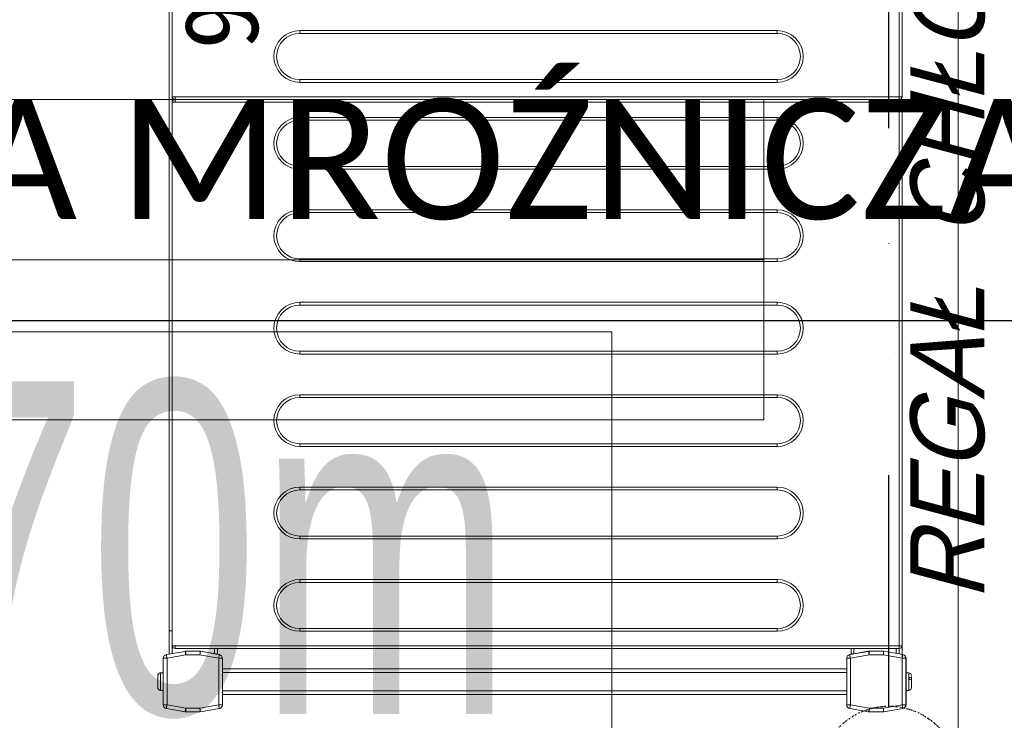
# Model space of a CAD drawing. Header units: centimetres. Extents: x -9388 to 91680, y -1419244 to 50347.
# Tile 48 of 183: x 15401 to 15934, y -709857 to -709477. Entities that reach past the tile are written whole.
import ezdxf
from ezdxf.enums import TextEntityAlignment as Align

# ---------------------------------------------------------------- set-up
doc = ezdxf.new("R2010")
doc.units = ezdxf.units.CM
doc.linetypes.add('DIVIDE2', pattern=[0.625, 0.25, -0.125, 0, -0.125, 0, -0.125])
doc.layers.add('! Strefy Powierzchnie', color=7, linetype='Continuous')
for name, color, linetype, lineweight in [('Metryczki pomieszczeń ArchiCADa_Nr_pióra__6', 7, 'Continuous', 13), ('Q_podkład', 8, 'Continuous', 9), ('Q_wys prowadzenia instalacji', 6, 'Continuous', 13), ('Wnętrze - umeblowanie_Nr_pióra__1', 7, 'Continuous', 13), ('Ściany wewnętrzne_Nr_pióra__1', 7, 'Continuous', 13)]:
    doc.layers.add(name, color=color, linetype=linetype, lineweight=lineweight)
doc.layers.add('Q_ks', color=7, linetype='DIVIDE2', lineweight=30, true_color=0x997301)
doc.layers.add('Wnętrze - umeblowanie_Nr_pióra__201', color=7, linetype='Continuous', lineweight=5, true_color=0x595959)
doc.layers.add('Q_uwagi', color=7, linetype='Continuous', lineweight=30, true_color=0xff0101, plot=False)
doc.styles.add('GENERATED_STYLE_1', font='calibri.ttf')
doc.styles.add('GENERATED_STYLE_2', font='arial.ttf')
doc.styles.add('GENERATED_STYLE_5', font='msgothic.ttc')
doc.styles.add('TT', font='ARIALN.TTF', dxfattribs={"height": 200})

# ---------------------------------------------------------------- blocks, each defined once
blk = doc.blocks.new('KOMORA MROŹNICZA_08_4', base_point=(43538.57, -711426.62))
at = {"layer": 'Metryczki pomieszczeń ArchiCADa_Nr_pióra__6', "linetype": 'Continuous'}
for p, q in [((43098.4, -711247.72), (44013.61, -711435.72)), ((43996.17, -711520.62), (43080.97, -711332.61)), ((43080.97, -711332.61), (43996.17, -711520.62)), ((43978.73, -711605.51), (43063.53, -711417.51)), ((44013.61, -711435.72), (43996.17, -711520.62)), ((43996.17, -711520.62), (43978.73, -711605.51))]:
    blk.add_line(p, q, dxfattribs=at)
at = {"layer": 'Metryczki pomieszczeń ArchiCADa_Nr_pióra__6'}
for tag, height, style, p in [('ROOM_NAME', 65, 'GENERATED_STYLE_1', (43147.38, -711257.42)), ('ROOM_AREA', 65, 'GENERATED_STYLE_2', (43129.94, -711350.01)), ('DUMMY_385', 65, 'GENERATED_STYLE_2', (43342.18, -711395.3)), ('DUMMY_386', 43.33, 'GENERATED_STYLE_2', (43427.07, -711408.6))]:
    blk.add_attdef(tag, text='', height=height, rotation=348.3916, dxfattribs=dict(at, style=style)).set_placement(p, align=Align.TOP_LEFT)
blk = doc.blocks.new('PAB.01_RZUT PRZYZIEMIA')
at = {"layer": '! Strefy Powierzchnie', "color": 8, "linetype": 'Continuous', "lineweight": 0, "flags": 128}
blk.add_lwpolyline([(44909, -710284.28), (45909, -710284.28), (45909, -708884.28), (44909, -708884.28)], close=True, dxfattribs=at)
at = {"layer": 'Wnętrze - umeblowanie_Nr_pióra__201', "color": 8, "linetype": 'Continuous'}
for p, q in [((45482.02, -708936.19), (45482.02, -709808.19)), ((45483.52, -708936.19), (45483.52, -709808.19)), ((45877.12, -709225.19), (45877.12, -709519.19)), ((45877.12, -709225.19), (45877.12, -709519.19)), ((45878.62, -709225.19), (45878.62, -709519.19)), ((45878.62, -709225.19), (45878.62, -709519.19)), ((45811.12, -709483.39), (45552.62, -709483.39)), ((45552.62, -709483.39), (45552.62, -709484.89)), ((45811.12, -709483.39), (45552.62, -709483.39)), ((45552.62, -709483.39), (45552.62, -709484.89)), ((45811.12, -709484.89), (45552.62, -709484.89)), ((45811.12, -709484.89), (45552.62, -709484.89)), ((45811.12, -709483.39), (45811.12, -709484.89)), ((45811.12, -709483.39), (45811.12, -709484.89)), ((45552.62, -709509.89), (45811.12, -709509.89)), ((45552.62, -709509.89), (45552.62, -709511.39)), ((45552.62, -709509.89), (45811.12, -709509.89)), ((45552.62, -709509.89), (45552.62, -709511.39)), ((45552.62, -709511.39), (45811.12, -709511.39)), ((45552.62, -709511.39), (45811.12, -709511.39)), ((45811.12, -709511.39), (45811.12, -709509.89)), ((45811.12, -709511.39), (45811.12, -709509.89)), ((45483.65, -709519.19), (45483.62, -709519.19)), ((45483.65, -709519.19), (45483.62, -709519.19)), ((45483.62, -709522.19), (45483.65, -709522.19)), ((45483.62, -709522.19), (45483.65, -709522.19)), ((45485.12, -709519.19), (45483.65, -709519.19)), ((45485.12, -709519.19), (45483.65, -709519.19)), ((45483.65, -709522.19), (45485.12, -709522.19)), ((45483.65, -709522.19), (45485.12, -709522.19)), ((45485.12, -709520.69), (45485.12, -709519.19)), ((45877.12, -709519.19), (45485.12, -709519.19)), ((45485.12, -709520.69), (45485.12, -709519.19)), ((45877.12, -709519.19), (45485.12, -709519.19)), ((45485.12, -709520.69), (45877.12, -709520.69)), ((45485.12, -709522.19), (45485.12, -709520.69)), ((45485.12, -709520.69), (45877.12, -709520.69)), ((45485.12, -709522.19), (45485.12, -709520.69)), ((45485.12, -709522.19), (45877.12, -709522.19)), ((45485.12, -709522.19), (45877.12, -709522.19)), ((45877.12, -709519.19), (45877.12, -709520.69)), ((45877.12, -709519.19), (45878.18, -709519.19)), ((45877.12, -709519.19), (45877.12, -709520.69)), ((45877.12, -709519.19), (45878.18, -709519.19)), ((45877.12, -709520.69), (45877.12, -709522.19)), ((45877.12, -709520.69), (45877.12, -709522.19)), ((45877.12, -709522.19), (45877.12, -709816.19)), ((45878.18, -709522.19), (45877.12, -709522.19)), ((45877.12, -709522.19), (45877.12, -709816.19)), ((45878.18, -709522.19), (45877.12, -709522.19)), ((45878.18, -709519.19), (45878.62, -709519.19)), ((45878.18, -709519.19), (45878.62, -709519.19)), ((45878.62, -709522.19), (45878.18, -709522.19)), ((45878.62, -709522.19), (45878.18, -709522.19)), ((45878.62, -709522.19), (45878.62, -709816.19)), ((45878.62, -709522.19), (45878.62, -709816.19)), ((45811.12, -709530.39), (45552.62, -709530.39)), ((45552.62, -709530.39), (45552.62, -709531.89)), ((45811.12, -709530.39), (45552.62, -709530.39)), ((45552.62, -709530.39), (45552.62, -709531.89)), ((45811.12, -709531.89), (45552.62, -709531.89)), ((45811.12, -709531.89), (45552.62, -709531.89)), ((45811.12, -709530.39), (45811.12, -709531.89)), ((45811.12, -709530.39), (45811.12, -709531.89)), ((45878.68, -709848.22), (45878.68, -709545.36)), ((45878.68, -709848.22), (45878.68, -709545.36)), ((45552.62, -709556.89), (45811.12, -709556.89)), ((45552.62, -709556.89), (45552.62, -709558.39)), ((45552.62, -709556.89), (45811.12, -709556.89)), ((45552.62, -709556.89), (45552.62, -709558.39)), ((45552.62, -709558.39), (45811.12, -709558.39)), ((45552.62, -709558.39), (45811.12, -709558.39)), ((45811.12, -709558.39), (45811.12, -709556.89)), ((45811.12, -709558.39), (45811.12, -709556.89)), ((45811.12, -709580.39), (45552.62, -709580.39)), ((45552.62, -709580.39), (45552.62, -709581.89)), ((45811.12, -709580.39), (45552.62, -709580.39)), ((45552.62, -709580.39), (45552.62, -709581.89)), ((45811.12, -709580.39), (45811.12, -709581.89)), ((45811.12, -709580.39), (45811.12, -709581.89)), ((45811.12, -709581.89), (45552.62, -709581.89)), ((45811.12, -709581.89), (45552.62, -709581.89)), ((45552.62, -709606.89), (45811.12, -709606.89)), ((45552.62, -709606.89), (45552.62, -709608.39)), ((45552.62, -709606.89), (45811.12, -709606.89)), ((45552.62, -709606.89), (45552.62, -709608.39)), ((45811.12, -709608.39), (45811.12, -709606.89)), ((45811.12, -709608.39), (45811.12, -709606.89)), ((45552.62, -709608.39), (45811.12, -709608.39)), ((45552.62, -709608.39), (45811.12, -709608.39)), ((45811.12, -709630.39), (45552.62, -709630.39)), ((45552.62, -709630.39), (45552.62, -709631.89)), ((45811.12, -709630.39), (45552.62, -709630.39)), ((45552.62, -709630.39), (45552.62, -709631.89)), ((45811.12, -709631.89), (45552.62, -709631.89)), ((45811.12, -709631.89), (45552.62, -709631.89)), ((45811.12, -709630.39), (45811.12, -709631.89)), ((45811.12, -709630.39), (45811.12, -709631.89)), ((45552.62, -709656.89), (45811.12, -709656.89)), ((45552.62, -709656.89), (45552.62, -709658.39)), ((45552.62, -709656.89), (45811.12, -709656.89)), ((45552.62, -709656.89), (45552.62, -709658.39)), ((45552.62, -709658.39), (45811.12, -709658.39)), ((45552.62, -709658.39), (45811.12, -709658.39)), ((45811.12, -709658.39), (45811.12, -709656.89)), ((45811.12, -709658.39), (45811.12, -709656.89)), ((45811.12, -709680.39), (45552.62, -709680.39)), ((45552.62, -709680.39), (45552.62, -709681.89)), ((45811.12, -709680.39), (45552.62, -709680.39)), ((45552.62, -709680.39), (45552.62, -709681.89)), ((45811.12, -709681.89), (45552.62, -709681.89)), ((45811.12, -709681.89), (45552.62, -709681.89)), ((45811.12, -709680.39), (45811.12, -709681.89)), ((45811.12, -709680.39), (45811.12, -709681.89)), ((45552.62, -709706.89), (45811.12, -709706.89)), ((45552.62, -709706.89), (45552.62, -709708.39)), ((45552.62, -709706.89), (45811.12, -709706.89)), ((45552.62, -709706.89), (45552.62, -709708.39)), ((45552.62, -709708.39), (45811.12, -709708.39)), ((45552.62, -709708.39), (45811.12, -709708.39)), ((45811.12, -709708.39), (45811.12, -709706.89)), ((45811.12, -709708.39), (45811.12, -709706.89)), ((45811.12, -709730.39), (45552.62, -709730.39)), ((45552.62, -709730.39), (45552.62, -709731.89)), ((45811.12, -709730.39), (45552.62, -709730.39)), ((45552.62, -709730.39), (45552.62, -709731.89)), ((45811.12, -709730.39), (45811.12, -709731.89)), ((45811.12, -709730.39), (45811.12, -709731.89)), ((45811.12, -709731.89), (45552.62, -709731.89)), ((45811.12, -709731.89), (45552.62, -709731.89)), ((45552.62, -709756.89), (45811.12, -709756.89)), ((45552.62, -709756.89), (45552.62, -709758.39)), ((45552.62, -709756.89), (45811.12, -709756.89)), ((45552.62, -709756.89), (45552.62, -709758.39)), ((45811.12, -709758.39), (45811.12, -709756.89)), ((45811.12, -709758.39), (45811.12, -709756.89)), ((45552.62, -709758.39), (45811.12, -709758.39)), ((45552.62, -709758.39), (45811.12, -709758.39)), ((45811.12, -709780.39), (45552.62, -709780.39)), ((45552.62, -709780.39), (45552.62, -709781.89)), ((45811.12, -709780.39), (45552.62, -709780.39)), ((45552.62, -709780.39), (45552.62, -709781.89)), ((45811.12, -709781.89), (45552.62, -709781.89)), ((45811.12, -709781.89), (45552.62, -709781.89)), ((45811.12, -709780.39), (45811.12, -709781.89)), ((45811.12, -709780.39), (45811.12, -709781.89)), ((45483.52, -709808.19), (45482.02, -709808.19)), ((45482.02, -709808.19), (45482.02, -709820.73)), ((45483.52, -709808.19), (45482.02, -709808.19)), ((45482.02, -709808.19), (45482.02, -709820.73)), ((45483.62, -709808.19), (45483.52, -709808.19)), ((45483.52, -709808.19), (45483.52, -709820.46)), ((45483.62, -709808.19), (45483.52, -709808.19)), ((45483.52, -709808.19), (45483.52, -709820.46)), ((45552.62, -709806.89), (45811.12, -709806.89)), ((45552.62, -709806.89), (45552.62, -709808.39)), ((45552.62, -709806.89), (45811.12, -709806.89)), ((45552.62, -709806.89), (45552.62, -709808.39)), ((45552.62, -709808.39), (45811.12, -709808.39)), ((45552.62, -709808.39), (45811.12, -709808.39)), ((45811.12, -709808.39), (45811.12, -709806.89)), ((45811.12, -709808.39), (45811.12, -709806.89)), ((45480.42, -709821.01), (45490.59, -709819.22)), ((45480.42, -709821.01), (45490.59, -709819.22)), ((45483.65, -709816.19), (45483.62, -709816.19)), ((45483.65, -709816.19), (45483.62, -709816.19)), ((45485.12, -709816.19), (45483.65, -709816.19)), ((45485.12, -709816.19), (45483.65, -709816.19)), ((45485.12, -709817.69), (45485.12, -709816.19)), ((45877.12, -709816.19), (45485.12, -709816.19)), ((45485.12, -709817.69), (45485.12, -709816.19)), ((45877.12, -709816.19), (45485.12, -709816.19)), ((45877.12, -709817.69), (45485.12, -709817.69)), ((45877.12, -709817.69), (45485.12, -709817.69)), ((45490.77, -709819.19), (45490.59, -709819.22)), ((45490.77, -709819.19), (45490.59, -709819.22)), ((45490.94, -709819.19), (45490.77, -709819.19)), ((45490.94, -709819.19), (45490.77, -709819.19)), ((45490.94, -709821.19), (45490.94, -709819.19)), ((45490.94, -709819.19), (45498.77, -709819.19)), ((45490.94, -709821.19), (45490.94, -709819.19)), ((45490.94, -709819.19), (45498.77, -709819.19)), ((45499.02, -709819.19), (45498.77, -709819.19)), ((45498.77, -709819.19), (45509.11, -709821.01)), ((45499.02, -709819.19), (45498.77, -709819.19)), ((45498.77, -709819.19), (45509.11, -709821.01)), ((45506.52, -709820.51), (45499.02, -709819.19)), ((45506.52, -709820.51), (45499.02, -709819.19)), ((45506.52, -709817.69), (45506.52, -709820.51)), ((45506.52, -709817.69), (45506.52, -709820.51)), ((45508.02, -709817.69), (45508.02, -709820.77)), ((45508.02, -709817.69), (45508.02, -709820.77)), ((45850.33, -709821.01), (45860.51, -709819.22)), ((45850.33, -709821.01), (45860.51, -709819.22)), ((45851.02, -709817.69), (45851.02, -709820.77)), ((45851.02, -709817.69), (45851.02, -709820.77)), ((45852.52, -709817.69), (45852.52, -709820.51)), ((45852.52, -709817.69), (45852.52, -709820.51)), ((45860.02, -709819.19), (45852.52, -709820.51)), ((45860.02, -709819.19), (45852.52, -709820.51)), ((45860.77, -709819.19), (45860.02, -709819.19)), ((45860.77, -709819.19), (45860.02, -709819.19)), ((45860.75, -709819.19), (45860.77, -709819.19)), ((45860.75, -709819.19), (45860.77, -709819.19)), ((45860.77, -709819.19), (45860.85, -709819.19)), ((45860.77, -709819.19), (45860.85, -709819.19)), ((45860.85, -709819.19), (45868.68, -709819.19)), ((45860.85, -709821.19), (45860.85, -709819.19)), ((45860.85, -709819.19), (45868.68, -709819.19)), ((45860.85, -709821.19), (45860.85, -709819.19)), ((45868.68, -709819.19), (45879.03, -709821.01)), ((45868.68, -709819.19), (45868.77, -709819.19)), ((45868.68, -709819.19), (45879.03, -709821.01)), ((45868.68, -709819.19), (45868.77, -709819.19)), ((45868.77, -709819.19), (45879.11, -709821.01)), ((45868.77, -709819.19), (45879.11, -709821.01)), ((45875.52, -709817.69), (45875.52, -709820.38)), ((45875.52, -709817.69), (45875.52, -709820.38)), ((45877.02, -709817.69), (45877.02, -709820.64)), ((45877.02, -709817.69), (45877.02, -709820.64)), ((45877.12, -709816.19), (45877.12, -709817.69)), ((45877.12, -709816.19), (45878.18, -709816.19)), ((45877.12, -709816.19), (45877.12, -709817.69)), ((45877.12, -709816.19), (45878.18, -709816.19)), ((45878.18, -709816.19), (45878.62, -709816.19)), ((45878.18, -709816.19), (45878.62, -709816.19)), ((45478.77, -709822.98), (45480.77, -709822.98)), ((45478.77, -709848.22), (45478.77, -709822.98)), ((45478.77, -709822.98), (45480.77, -709822.98)), ((45478.77, -709848.22), (45478.77, -709822.98)), ((45480.77, -709822.98), (45490.94, -709821.19)), ((45480.77, -709822.98), (45490.94, -709821.19)), ((45480.77, -709848.22), (45480.77, -709822.98)), ((45480.77, -709848.22), (45480.77, -709822.98)), ((45490.94, -709821.19), (45498.59, -709821.19)), ((45490.94, -709821.19), (45498.59, -709821.19)), ((45498.59, -709821.19), (45508.77, -709822.98)), ((45498.59, -709821.19), (45508.77, -709822.98)), ((45508.77, -709822.98), (45510.77, -709822.98)), ((45508.77, -709822.98), (45508.77, -709848.22)), ((45508.77, -709822.98), (45510.77, -709822.98)), ((45508.77, -709822.98), (45508.77, -709848.22)), ((45510.77, -709822.98), (45510.77, -709848.22)), ((45510.77, -709822.98), (45510.77, -709848.22)), ((45848.68, -709822.98), (45850.68, -709822.98)), ((45848.68, -709848.22), (45848.68, -709822.98)), ((45848.68, -709822.98), (45850.68, -709822.98)), ((45848.68, -709848.22), (45848.68, -709822.98)), ((45850.68, -709822.98), (45860.85, -709821.19)), ((45850.68, -709822.98), (45860.85, -709821.19)), ((45850.68, -709848.22), (45850.68, -709822.98)), ((45850.68, -709848.22), (45850.68, -709822.98)), ((45860.85, -709821.19), (45868.5, -709821.19)), ((45860.85, -709821.19), (45868.5, -709821.19)), ((45868.5, -709821.19), (45878.68, -709822.98)), ((45868.5, -709821.19), (45878.68, -709822.98)), ((45878.68, -709822.98), (45878.68, -709848.22)), ((45878.68, -709822.98), (45880.68, -709822.98)), ((45878.68, -709822.98), (45878.68, -709848.22)), ((45878.68, -709822.98), (45880.68, -709822.98)), ((45880.68, -709822.98), (45880.68, -709848.22)), ((45880.68, -709822.98), (45880.68, -709848.22)), ((45880.77, -709822.98), (45880.77, -709848.22)), ((45880.77, -709822.98), (45880.77, -709848.22)), ((45476.97, -709830.92), (45476.97, -709830.88)), ((45476.97, -709830.92), (45476.97, -709830.88)), ((45477.27, -709830.85), (45478.77, -709830.85)), ((45477.27, -709840.35), (45477.27, -709830.85)), ((45477.27, -709830.85), (45478.77, -709830.85)), ((45477.27, -709840.35), (45477.27, -709830.85)), ((45848.68, -709828.6), (45510.77, -709828.6)), ((45848.68, -709828.6), (45510.77, -709828.6)), ((45848.68, -709830.6), (45510.77, -709830.6)), ((45848.68, -709830.6), (45510.77, -709830.6)), ((45880.77, -709830.85), (45882.27, -709830.85)), ((45880.77, -709830.85), (45882.27, -709830.85)), ((45882.27, -709830.85), (45882.27, -709840.35)), ((45882.27, -709830.85), (45882.27, -709840.35)), ((45882.57, -709833.26), (45882.57, -709834.37)), ((45882.57, -709833.26), (45882.57, -709834.37)), ((45883.77, -709834.76), (45883.77, -709833.83)), ((45883.77, -709834.76), (45883.77, -709833.83)), ((45476.97, -709840.32), (45476.97, -709840.28)), ((45476.97, -709840.32), (45476.97, -709840.28)), ((45478.77, -709840.35), (45477.27, -709840.35)), ((45478.77, -709840.35), (45477.27, -709840.35)), ((45848.68, -709840.6), (45510.77, -709840.6)), ((45848.68, -709840.6), (45510.77, -709840.6)), ((45882.27, -709840.35), (45880.77, -709840.35)), ((45882.27, -709840.35), (45880.77, -709840.35)), ((45848.68, -709842.6), (45510.77, -709842.6)), ((45848.68, -709842.6), (45510.77, -709842.6)), ((45480.77, -709848.22), (45478.77, -709848.22)), ((45480.77, -709848.22), (45478.77, -709848.22)), ((45490.59, -709851.99), (45480.42, -709850.19)), ((45480.42, -709850.19), (45490.77, -709852.02)), ((45490.59, -709851.99), (45480.42, -709850.19)), ((45480.42, -709850.19), (45490.77, -709852.02)), ((45490.94, -709850.02), (45480.77, -709848.22)), ((45490.94, -709850.02), (45480.77, -709848.22)), ((45490.77, -709852.02), (45498.77, -709852.02)), ((45490.77, -709852.02), (45498.77, -709852.02)), ((45490.94, -709852.02), (45490.94, -709850.02)), ((45498.59, -709850.02), (45490.94, -709850.02)), ((45490.94, -709852.02), (45490.94, -709850.02)), ((45498.59, -709850.02), (45490.94, -709850.02)), ((45498.77, -709852.02), (45490.94, -709852.02)), ((45498.77, -709852.02), (45490.94, -709852.02)), ((45508.77, -709848.22), (45498.59, -709850.02)), ((45508.77, -709848.22), (45498.59, -709850.02)), ((45509.11, -709850.19), (45498.77, -709852.02)), ((45498.77, -709852.02), (45509.11, -709850.19)), ((45509.11, -709850.19), (45498.77, -709852.02)), ((45498.77, -709852.02), (45509.11, -709850.19)), ((45510.77, -709848.22), (45508.77, -709848.22)), ((45510.77, -709848.22), (45508.77, -709848.22)), ((45850.68, -709848.22), (45848.68, -709848.22)), ((45850.68, -709848.22), (45848.68, -709848.22)), ((45860.51, -709851.99), (45850.33, -709850.19)), ((45860.51, -709851.99), (45850.33, -709850.19)), ((45860.85, -709850.02), (45850.68, -709848.22)), ((45860.85, -709850.02), (45850.68, -709848.22)), ((45860.77, -709852.02), (45860.75, -709852.01)), ((45860.77, -709852.02), (45860.75, -709852.01)), ((45868.77, -709852.02), (45860.77, -709852.02)), ((45868.77, -709852.02), (45860.77, -709852.02)), ((45868.5, -709850.02), (45860.85, -709850.02)), ((45860.85, -709852.02), (45860.85, -709850.02)), ((45868.5, -709850.02), (45860.85, -709850.02)), ((45860.85, -709852.02), (45860.85, -709850.02)), ((45868.68, -709852.02), (45860.85, -709852.02)), ((45868.68, -709852.02), (45860.85, -709852.02)), ((45878.68, -709848.22), (45868.5, -709850.02)), ((45878.68, -709848.22), (45868.5, -709850.02)), ((45879.03, -709850.19), (45868.68, -709852.02)), ((45879.03, -709850.19), (45868.68, -709852.02)), ((45879.11, -709850.19), (45868.77, -709852.02)), ((45879.11, -709850.19), (45868.77, -709852.02)), ((45880.68, -709848.22), (45878.68, -709848.22)), ((45880.68, -709848.22), (45878.68, -709848.22))]:
    blk.add_line(p, q, dxfattribs=at)
at = {"layer": 'Wnętrze - umeblowanie_Nr_pióra__201', "color": 8, "linetype": 'Continuous', "flags": 128}
for points in [[(45552.62, -709483.39), (45550.07, -709483.62), (45547.46, -709484.37), (45544.96, -709485.67), (45542.72, -709487.49), (45540.9, -709489.72), (45539.6, -709492.23), (45538.85, -709494.84), (45538.62, -709497.39), (45538.85, -709499.93), (45539.6, -709502.54), (45540.9, -709505.05), (45542.72, -709507.28), (45544.96, -709509.1), (45547.46, -709510.4), (45550.07, -709511.15), (45552.62, -709511.39)], [(45552.62, -709483.39), (45550.07, -709483.62), (45547.46, -709484.37), (45544.96, -709485.67), (45542.72, -709487.49), (45540.9, -709489.72), (45539.6, -709492.23), (45538.85, -709494.84), (45538.62, -709497.39), (45538.85, -709499.93), (45539.6, -709502.54), (45540.9, -709505.05), (45542.72, -709507.28), (45544.96, -709509.1), (45547.46, -709510.4), (45550.07, -709511.15), (45552.62, -709511.39)], [(45811.12, -709511.39), (45813.66, -709511.15), (45816.27, -709510.4), (45818.78, -709509.1), (45821.02, -709507.28), (45822.84, -709505.05), (45824.13, -709502.54), (45824.88, -709499.93), (45825.12, -709497.39), (45824.88, -709494.84), (45824.13, -709492.23), (45822.84, -709489.72), (45821.02, -709487.49), (45818.78, -709485.67), (45816.27, -709484.37), (45813.66, -709483.62), (45811.12, -709483.39)], [(45811.12, -709511.39), (45813.66, -709511.15), (45816.27, -709510.4), (45818.78, -709509.1), (45821.02, -709507.28), (45822.84, -709505.05), (45824.13, -709502.54), (45824.88, -709499.93), (45825.12, -709497.39), (45824.88, -709494.84), (45824.13, -709492.23), (45822.84, -709489.72), (45821.02, -709487.49), (45818.78, -709485.67), (45816.27, -709484.37), (45813.66, -709483.62), (45811.12, -709483.39)], [(45483.69, -709519.49), (45483.65, -709519.19)], [(45483.69, -709519.49), (45483.65, -709519.19)], [(45483.65, -709522.19), (45483.69, -709521.88)], [(45483.65, -709522.19), (45483.69, -709521.88)], [(45485.14, -709520.69), (45484.59, -709520.59), (45484.12, -709520.27), (45483.93, -709520.05), (45483.78, -709519.78), (45483.69, -709519.49)], [(45485.14, -709520.69), (45484.59, -709520.59), (45484.12, -709520.27), (45483.93, -709520.05), (45483.78, -709519.78), (45483.69, -709519.49)], [(45483.69, -709521.88), (45483.78, -709521.59), (45483.93, -709521.32), (45484.12, -709521.1), (45484.59, -709520.78), (45485.14, -709520.69)], [(45483.69, -709521.88), (45483.78, -709521.59), (45483.93, -709521.32), (45484.12, -709521.1), (45484.59, -709520.78), (45485.14, -709520.69)], [(45552.62, -709530.39), (45550.07, -709530.62), (45547.46, -709531.37), (45544.96, -709532.67), (45542.72, -709534.49), (45540.9, -709536.72), (45539.6, -709539.23), (45538.85, -709541.84), (45538.62, -709544.39), (45538.85, -709546.93), (45539.6, -709549.54), (45540.9, -709552.05), (45542.72, -709554.28), (45544.96, -709556.1), (45547.46, -709557.4), (45550.07, -709558.15), (45552.62, -709558.39)], [(45552.62, -709530.39), (45550.07, -709530.62), (45547.46, -709531.37), (45544.96, -709532.67), (45542.72, -709534.49), (45540.9, -709536.72), (45539.6, -709539.23), (45538.85, -709541.84), (45538.62, -709544.39), (45538.85, -709546.93), (45539.6, -709549.54), (45540.9, -709552.05), (45542.72, -709554.28), (45544.96, -709556.1), (45547.46, -709557.4), (45550.07, -709558.15), (45552.62, -709558.39)], [(45811.12, -709558.39), (45813.66, -709558.15), (45816.27, -709557.4), (45818.78, -709556.1), (45821.02, -709554.28), (45822.84, -709552.05), (45824.13, -709549.54), (45824.88, -709546.93), (45825.12, -709544.39), (45824.88, -709541.84), (45824.13, -709539.23), (45822.84, -709536.72), (45821.02, -709534.49), (45818.78, -709532.67), (45816.27, -709531.37), (45813.66, -709530.62), (45811.12, -709530.39)], [(45811.12, -709558.39), (45813.66, -709558.15), (45816.27, -709557.4), (45818.78, -709556.1), (45821.02, -709554.28), (45822.84, -709552.05), (45824.13, -709549.54), (45824.88, -709546.93), (45825.12, -709544.39), (45824.88, -709541.84), (45824.13, -709539.23), (45822.84, -709536.72), (45821.02, -709534.49), (45818.78, -709532.67), (45816.27, -709531.37), (45813.66, -709530.62), (45811.12, -709530.39)], [(45552.62, -709580.39), (45550.07, -709580.62), (45547.46, -709581.37), (45544.96, -709582.67), (45542.72, -709584.49), (45540.9, -709586.72), (45539.6, -709589.23), (45538.85, -709591.84), (45538.62, -709594.39), (45538.85, -709596.93), (45539.6, -709599.54), (45540.9, -709602.05), (45542.72, -709604.28), (45544.96, -709606.1), (45547.46, -709607.4), (45550.07, -709608.15), (45552.62, -709608.39)], [(45552.62, -709580.39), (45550.07, -709580.62), (45547.46, -709581.37), (45544.96, -709582.67), (45542.72, -709584.49), (45540.9, -709586.72), (45539.6, -709589.23), (45538.85, -709591.84), (45538.62, -709594.39), (45538.85, -709596.93), (45539.6, -709599.54), (45540.9, -709602.05), (45542.72, -709604.28), (45544.96, -709606.1), (45547.46, -709607.4), (45550.07, -709608.15), (45552.62, -709608.39)], [(45811.12, -709608.39), (45813.66, -709608.15), (45816.27, -709607.4), (45818.78, -709606.1), (45821.02, -709604.28), (45822.84, -709602.05), (45824.13, -709599.54), (45824.88, -709596.93), (45825.12, -709594.39), (45824.88, -709591.84), (45824.13, -709589.23), (45822.84, -709586.72), (45821.02, -709584.49), (45818.78, -709582.67), (45816.27, -709581.37), (45813.66, -709580.62), (45811.12, -709580.39)], [(45811.12, -709608.39), (45813.66, -709608.15), (45816.27, -709607.4), (45818.78, -709606.1), (45821.02, -709604.28), (45822.84, -709602.05), (45824.13, -709599.54), (45824.88, -709596.93), (45825.12, -709594.39), (45824.88, -709591.84), (45824.13, -709589.23), (45822.84, -709586.72), (45821.02, -709584.49), (45818.78, -709582.67), (45816.27, -709581.37), (45813.66, -709580.62), (45811.12, -709580.39)], [(45552.62, -709630.39), (45550.07, -709630.62), (45547.46, -709631.37), (45544.96, -709632.67), (45542.72, -709634.49), (45540.9, -709636.72), (45539.6, -709639.23), (45538.85, -709641.84), (45538.62, -709644.39), (45538.85, -709646.93), (45539.6, -709649.54), (45540.9, -709652.05), (45542.72, -709654.28), (45544.96, -709656.1), (45547.46, -709657.4), (45550.07, -709658.15), (45552.62, -709658.39)], [(45552.62, -709630.39), (45550.07, -709630.62), (45547.46, -709631.37), (45544.96, -709632.67), (45542.72, -709634.49), (45540.9, -709636.72), (45539.6, -709639.23), (45538.85, -709641.84), (45538.62, -709644.39), (45538.85, -709646.93), (45539.6, -709649.54), (45540.9, -709652.05), (45542.72, -709654.28), (45544.96, -709656.1), (45547.46, -709657.4), (45550.07, -709658.15), (45552.62, -709658.39)], [(45811.12, -709658.39), (45813.66, -709658.15), (45816.27, -709657.4), (45818.78, -709656.1), (45821.02, -709654.28), (45822.84, -709652.05), (45824.13, -709649.54), (45824.88, -709646.93), (45825.12, -709644.39), (45824.88, -709641.84), (45824.13, -709639.23), (45822.84, -709636.72), (45821.02, -709634.49), (45818.78, -709632.67), (45816.27, -709631.37), (45813.66, -709630.62), (45811.12, -709630.39)], [(45811.12, -709658.39), (45813.66, -709658.15), (45816.27, -709657.4), (45818.78, -709656.1), (45821.02, -709654.28), (45822.84, -709652.05), (45824.13, -709649.54), (45824.88, -709646.93), (45825.12, -709644.39), (45824.88, -709641.84), (45824.13, -709639.23), (45822.84, -709636.72), (45821.02, -709634.49), (45818.78, -709632.67), (45816.27, -709631.37), (45813.66, -709630.62), (45811.12, -709630.39)], [(45552.62, -709680.39), (45550.07, -709680.62), (45547.46, -709681.37), (45544.96, -709682.67), (45542.72, -709684.49), (45540.9, -709686.72), (45539.6, -709689.23), (45538.85, -709691.84), (45538.62, -709694.39), (45538.85, -709696.93), (45539.6, -709699.54), (45540.9, -709702.05), (45542.72, -709704.28), (45544.96, -709706.1), (45547.46, -709707.4), (45550.07, -709708.15), (45552.62, -709708.39)], [(45552.62, -709680.39), (45550.07, -709680.62), (45547.46, -709681.37), (45544.96, -709682.67), (45542.72, -709684.49), (45540.9, -709686.72), (45539.6, -709689.23), (45538.85, -709691.84), (45538.62, -709694.39), (45538.85, -709696.93), (45539.6, -709699.54), (45540.9, -709702.05), (45542.72, -709704.28), (45544.96, -709706.1), (45547.46, -709707.4), (45550.07, -709708.15), (45552.62, -709708.39)], [(45811.12, -709708.39), (45813.66, -709708.15), (45816.27, -709707.4), (45818.78, -709706.1), (45821.02, -709704.28), (45822.84, -709702.05), (45824.13, -709699.54), (45824.88, -709696.93), (45825.12, -709694.39), (45824.88, -709691.84), (45824.13, -709689.23), (45822.84, -709686.72), (45821.02, -709684.49), (45818.78, -709682.67), (45816.27, -709681.37), (45813.66, -709680.62), (45811.12, -709680.39)], [(45811.12, -709708.39), (45813.66, -709708.15), (45816.27, -709707.4), (45818.78, -709706.1), (45821.02, -709704.28), (45822.84, -709702.05), (45824.13, -709699.54), (45824.88, -709696.93), (45825.12, -709694.39), (45824.88, -709691.84), (45824.13, -709689.23), (45822.84, -709686.72), (45821.02, -709684.49), (45818.78, -709682.67), (45816.27, -709681.37), (45813.66, -709680.62), (45811.12, -709680.39)], [(45552.62, -709730.39), (45550.07, -709730.62), (45547.46, -709731.37), (45544.96, -709732.67), (45542.72, -709734.49), (45540.9, -709736.72), (45539.6, -709739.23), (45538.85, -709741.84), (45538.62, -709744.39), (45538.85, -709746.93), (45539.6, -709749.54), (45540.9, -709752.05), (45542.72, -709754.28), (45544.96, -709756.1), (45547.46, -709757.4), (45550.07, -709758.15), (45552.62, -709758.39)], [(45552.62, -709730.39), (45550.07, -709730.62), (45547.46, -709731.37), (45544.96, -709732.67), (45542.72, -709734.49), (45540.9, -709736.72), (45539.6, -709739.23), (45538.85, -709741.84), (45538.62, -709744.39), (45538.85, -709746.93), (45539.6, -709749.54), (45540.9, -709752.05), (45542.72, -709754.28), (45544.96, -709756.1), (45547.46, -709757.4), (45550.07, -709758.15), (45552.62, -709758.39)], [(45811.12, -709758.39), (45813.66, -709758.15), (45816.27, -709757.4), (45818.78, -709756.1), (45821.02, -709754.28), (45822.84, -709752.05), (45824.13, -709749.54), (45824.88, -709746.93), (45825.12, -709744.39), (45824.88, -709741.84), (45824.13, -709739.23), (45822.84, -709736.72), (45821.02, -709734.49), (45818.78, -709732.67), (45816.27, -709731.37), (45813.66, -709730.62), (45811.12, -709730.39)], [(45811.12, -709758.39), (45813.66, -709758.15), (45816.27, -709757.4), (45818.78, -709756.1), (45821.02, -709754.28), (45822.84, -709752.05), (45824.13, -709749.54), (45824.88, -709746.93), (45825.12, -709744.39), (45824.88, -709741.84), (45824.13, -709739.23), (45822.84, -709736.72), (45821.02, -709734.49), (45818.78, -709732.67), (45816.27, -709731.37), (45813.66, -709730.62), (45811.12, -709730.39)], [(45552.62, -709780.39), (45550.07, -709780.62), (45547.46, -709781.37), (45544.96, -709782.67), (45542.72, -709784.49), (45540.9, -709786.72), (45539.6, -709789.23), (45538.85, -709791.84), (45538.62, -709794.39), (45538.85, -709796.93), (45539.6, -709799.54), (45540.9, -709802.05), (45542.72, -709804.28), (45544.96, -709806.1), (45547.46, -709807.4), (45550.07, -709808.15), (45552.62, -709808.39)], [(45552.62, -709780.39), (45550.07, -709780.62), (45547.46, -709781.37), (45544.96, -709782.67), (45542.72, -709784.49), (45540.9, -709786.72), (45539.6, -709789.23), (45538.85, -709791.84), (45538.62, -709794.39), (45538.85, -709796.93), (45539.6, -709799.54), (45540.9, -709802.05), (45542.72, -709804.28), (45544.96, -709806.1), (45547.46, -709807.4), (45550.07, -709808.15), (45552.62, -709808.39)], [(45811.12, -709808.39), (45813.66, -709808.15), (45816.27, -709807.4), (45818.78, -709806.1), (45821.02, -709804.28), (45822.84, -709802.05), (45824.13, -709799.54), (45824.88, -709796.93), (45825.12, -709794.39), (45824.88, -709791.84), (45824.13, -709789.23), (45822.84, -709786.72), (45821.02, -709784.49), (45818.78, -709782.67), (45816.27, -709781.37), (45813.66, -709780.62), (45811.12, -709780.39)], [(45811.12, -709808.39), (45813.66, -709808.15), (45816.27, -709807.4), (45818.78, -709806.1), (45821.02, -709804.28), (45822.84, -709802.05), (45824.13, -709799.54), (45824.88, -709796.93), (45825.12, -709794.39), (45824.88, -709791.84), (45824.13, -709789.23), (45822.84, -709786.72), (45821.02, -709784.49), (45818.78, -709782.67), (45816.27, -709781.37), (45813.66, -709780.62), (45811.12, -709780.39)], [(45480.77, -709822.98), (45480.7, -709822.6), (45480.63, -709822.23), (45480.57, -709821.89), (45480.52, -709821.59), (45480.48, -709821.34), (45480.45, -709821.16), (45480.42, -709821.01)], [(45480.77, -709822.98), (45480.7, -709822.6), (45480.63, -709822.23), (45480.57, -709821.89), (45480.52, -709821.59), (45480.48, -709821.34), (45480.45, -709821.16), (45480.42, -709821.01)], [(45483.69, -709816.49), (45483.65, -709816.19)], [(45483.69, -709816.49), (45483.65, -709816.19)], [(45485.14, -709817.69), (45484.59, -709817.59), (45484.12, -709817.27), (45483.93, -709817.05), (45483.78, -709816.78), (45483.69, -709816.49)], [(45485.14, -709817.69), (45484.59, -709817.59), (45484.12, -709817.27), (45483.93, -709817.05), (45483.78, -709816.78), (45483.69, -709816.49)], [(45490.6, -709819.25), (45490.62, -709819.37), (45490.65, -709819.55), (45490.7, -709819.79), (45490.75, -709820.09), (45490.81, -709820.43), (45490.87, -709820.8), (45490.94, -709821.19)], [(45490.6, -709819.25), (45490.62, -709819.37), (45490.65, -709819.55), (45490.7, -709819.79), (45490.75, -709820.09), (45490.81, -709820.43), (45490.87, -709820.8), (45490.94, -709821.19)], [(45498.59, -709821.19), (45498.62, -709820.84), (45498.65, -709820.5), (45498.68, -709820.19), (45498.7, -709819.9), (45498.73, -709819.65), (45498.74, -709819.45), (45498.76, -709819.31), (45498.77, -709819.19)], [(45498.59, -709821.19), (45498.62, -709820.84), (45498.65, -709820.5), (45498.68, -709820.19), (45498.7, -709819.9), (45498.73, -709819.65), (45498.74, -709819.45), (45498.76, -709819.31), (45498.77, -709819.19)], [(45508.02, -709820.77), (45507.9, -709820.75), (45507.76, -709820.73), (45507.58, -709820.69), (45507.35, -709820.65), (45507.09, -709820.61), (45506.81, -709820.56), (45506.52, -709820.51)], [(45508.02, -709820.77), (45507.9, -709820.75), (45507.76, -709820.73), (45507.58, -709820.69), (45507.35, -709820.65), (45507.09, -709820.61), (45506.81, -709820.56), (45506.52, -709820.51)], [(45850.68, -709822.98), (45850.61, -709822.6), (45850.55, -709822.23), (45850.49, -709821.89), (45850.43, -709821.59), (45850.39, -709821.34), (45850.36, -709821.16), (45850.33, -709821.01)], [(45850.68, -709822.98), (45850.61, -709822.6), (45850.55, -709822.23), (45850.49, -709821.89), (45850.43, -709821.59), (45850.39, -709821.34), (45850.36, -709821.16), (45850.33, -709821.01)], [(45852.52, -709820.51), (45852.22, -709820.56), (45851.94, -709820.61), (45851.68, -709820.65), (45851.46, -709820.69), (45851.27, -709820.73), (45851.13, -709820.75), (45851.02, -709820.77)], [(45852.52, -709820.51), (45852.22, -709820.56), (45851.94, -709820.61), (45851.68, -709820.65), (45851.46, -709820.69), (45851.27, -709820.73), (45851.13, -709820.75), (45851.02, -709820.77)], [(45860.51, -709819.25), (45860.53, -709819.37), (45860.57, -709819.55), (45860.61, -709819.79), (45860.66, -709820.09), (45860.72, -709820.43), (45860.79, -709820.8), (45860.85, -709821.19)], [(45860.51, -709819.25), (45860.53, -709819.37), (45860.57, -709819.55), (45860.61, -709819.79), (45860.66, -709820.09), (45860.72, -709820.43), (45860.79, -709820.8), (45860.85, -709821.19)], [(45868.5, -709821.19), (45868.54, -709820.8), (45868.57, -709820.42), (45868.6, -709820.07), (45868.63, -709819.77), (45868.65, -709819.52), (45868.67, -709819.34), (45868.68, -709819.19)], [(45868.5, -709821.19), (45868.54, -709820.8), (45868.57, -709820.42), (45868.6, -709820.07), (45868.63, -709819.77), (45868.65, -709819.52), (45868.67, -709819.34), (45868.68, -709819.19)], [(45509.11, -709821.05), (45509.09, -709821.16), (45509.06, -709821.34), (45509.01, -709821.59), (45508.96, -709821.89), (45508.9, -709822.23), (45508.84, -709822.6), (45508.77, -709822.98)], [(45509.11, -709821.05), (45509.09, -709821.16), (45509.06, -709821.34), (45509.01, -709821.59), (45508.96, -709821.89), (45508.9, -709822.23), (45508.84, -709822.6), (45508.77, -709822.98)], [(45879.02, -709821.05), (45879, -709821.16), (45878.97, -709821.34), (45878.93, -709821.59), (45878.87, -709821.89), (45878.81, -709822.23), (45878.75, -709822.6), (45878.68, -709822.98)], [(45879.02, -709821.05), (45879, -709821.16), (45878.97, -709821.34), (45878.93, -709821.59), (45878.87, -709821.89), (45878.81, -709822.23), (45878.75, -709822.6), (45878.68, -709822.98)], [(45475.77, -709832.41), (45475.85, -709831.9), (45476.1, -709831.45), (45476.49, -709831.11), (45476.97, -709830.92)], [(45475.77, -709832.41), (45475.85, -709831.9), (45476.1, -709831.45), (45476.49, -709831.11), (45476.97, -709830.92)], [(45475.77, -709838.8), (45475.77, -709838.42), (45475.77, -709837.68), (45475.77, -709836.67), (45475.77, -709835.6), (45475.77, -709834.53), (45475.77, -709833.53), (45475.77, -709832.78), (45475.77, -709832.41)], [(45475.77, -709838.8), (45475.77, -709838.42), (45475.77, -709837.68), (45475.77, -709836.67), (45475.77, -709835.6), (45475.77, -709834.53), (45475.77, -709833.53), (45475.77, -709832.78), (45475.77, -709832.41)], [(45883.77, -709833.83), (45883.68, -709833.63), (45883.43, -709833.46), (45883.05, -709833.33), (45882.57, -709833.26)], [(45883.77, -709833.83), (45883.68, -709833.63), (45883.43, -709833.46), (45883.05, -709833.33), (45882.57, -709833.26)], [(45882.57, -709834.37), (45883.03, -709834.44), (45883.42, -709834.56), (45883.67, -709834.73), (45883.77, -709834.94)], [(45882.57, -709834.37), (45883.03, -709834.44), (45883.42, -709834.56), (45883.67, -709834.73), (45883.77, -709834.94)], [(45883.77, -709832.8), (45883.77, -709833.03), (45883.77, -709833.83)], [(45883.77, -709832.8), (45883.77, -709833.03), (45883.77, -709833.83)], [(45883.77, -709834.94), (45883.77, -709836.02), (45883.77, -709837.12), (45883.77, -709838.03), (45883.77, -709838.6), (45883.77, -709838.85), (45883.77, -709838.82)], [(45883.77, -709834.94), (45883.77, -709836.02), (45883.77, -709837.12), (45883.77, -709838.03), (45883.77, -709838.6), (45883.77, -709838.85), (45883.77, -709838.82)], [(45476.97, -709840.28), (45476.5, -709840.1), (45476.12, -709839.77), (45475.87, -709839.34), (45475.77, -709838.8)], [(45476.97, -709840.28), (45476.5, -709840.1), (45476.12, -709839.77), (45475.87, -709839.34), (45475.77, -709838.8)], [(45480.43, -709850.15), (45480.45, -709850.04), (45480.48, -709849.86), (45480.52, -709849.62), (45480.57, -709849.32), (45480.63, -709848.98), (45480.7, -709848.61), (45480.77, -709848.22)], [(45480.43, -709850.15), (45480.45, -709850.04), (45480.48, -709849.86), (45480.52, -709849.62), (45480.57, -709849.32), (45480.63, -709848.98), (45480.7, -709848.61), (45480.77, -709848.22)], [(45490.94, -709850.02), (45490.87, -709850.4), (45490.81, -709850.77), (45490.75, -709851.11), (45490.7, -709851.41), (45490.65, -709851.65), (45490.62, -709851.84), (45490.59, -709851.99)], [(45490.94, -709850.02), (45490.87, -709850.4), (45490.81, -709850.77), (45490.75, -709851.11), (45490.7, -709851.41), (45490.65, -709851.65), (45490.62, -709851.84), (45490.59, -709851.99)], [(45498.76, -709851.98), (45498.75, -709851.86), (45498.74, -709851.68), (45498.72, -709851.43), (45498.69, -709851.13), (45498.66, -709850.78), (45498.63, -709850.41), (45498.59, -709850.02)], [(45498.76, -709851.98), (45498.75, -709851.86), (45498.74, -709851.68), (45498.72, -709851.43), (45498.69, -709851.13), (45498.66, -709850.78), (45498.63, -709850.41), (45498.59, -709850.02)], [(45508.77, -709848.22), (45508.84, -709848.61), (45508.9, -709848.98), (45508.96, -709849.32), (45509.01, -709849.62), (45509.06, -709849.86), (45509.09, -709850.04), (45509.11, -709850.19)], [(45508.77, -709848.22), (45508.84, -709848.61), (45508.9, -709848.98), (45508.96, -709849.32), (45509.01, -709849.62), (45509.06, -709849.86), (45509.09, -709850.04), (45509.11, -709850.19)], [(45850.34, -709850.15), (45850.36, -709850.04), (45850.39, -709849.86), (45850.43, -709849.62), (45850.49, -709849.32), (45850.55, -709848.98), (45850.61, -709848.61), (45850.68, -709848.22)], [(45850.34, -709850.15), (45850.36, -709850.04), (45850.39, -709849.86), (45850.43, -709849.62), (45850.49, -709849.32), (45850.55, -709848.98), (45850.61, -709848.61), (45850.68, -709848.22)], [(45860.85, -709850.02), (45860.79, -709850.4), (45860.72, -709850.77), (45860.66, -709851.11), (45860.61, -709851.41), (45860.57, -709851.65), (45860.53, -709851.84), (45860.51, -709851.99)], [(45860.85, -709850.02), (45860.79, -709850.4), (45860.72, -709850.77), (45860.66, -709851.11), (45860.61, -709851.41), (45860.57, -709851.65), (45860.53, -709851.84), (45860.51, -709851.99)], [(45868.68, -709852.02), (45868.67, -709851.9), (45868.66, -709851.75), (45868.64, -709851.55), (45868.62, -709851.3), (45868.59, -709851.02), (45868.56, -709850.7), (45868.54, -709850.36), (45868.5, -709850.02)], [(45868.68, -709852.02), (45868.67, -709851.9), (45868.66, -709851.75), (45868.64, -709851.55), (45868.62, -709851.3), (45868.59, -709851.02), (45868.56, -709850.7), (45868.54, -709850.36), (45868.5, -709850.02)], [(45878.68, -709848.22), (45878.75, -709848.61), (45878.81, -709848.98), (45878.87, -709849.32), (45878.93, -709849.62), (45878.97, -709849.86), (45879, -709850.04), (45879.03, -709850.19)], [(45878.68, -709848.22), (45878.75, -709848.61), (45878.81, -709848.98), (45878.87, -709849.32), (45878.93, -709849.62), (45878.97, -709849.86), (45879, -709850.04), (45879.03, -709850.19)]]:
    blk.add_lwpolyline(points, dxfattribs=at)
at = {"layer": 'Wnętrze - umeblowanie_Nr_pióra__201', "color": 8, "linetype": 'Continuous'}
for centre, radius, start, end in [((45552.62, -709497.39), 12.5, 90, 270), ((45552.62, -709497.39), 12.5, 90, 270), ((45811.12, -709497.39), 12.5, 270, 90), ((45811.12, -709497.39), 12.5, 270, 90), ((45877.12, -709519.19), 1.5, 270, 360), ((45877.12, -709519.19), 1.5, 270, 360), ((45877.12, -709522.19), 1.5, 360, 90), ((45877.12, -709522.19), 1.5, 360, 90), ((45552.62, -709544.39), 12.5, 90, 270), ((45552.62, -709544.39), 12.5, 90, 270), ((45811.12, -709544.39), 12.5, 270, 90), ((45811.12, -709544.39), 12.5, 270, 90), ((45552.62, -709594.39), 12.5, 90, 270), ((45552.62, -709594.39), 12.5, 90, 270), ((45811.12, -709594.39), 12.5, 270, 90), ((45811.12, -709594.39), 12.5, 270, 90), ((45552.62, -709644.39), 12.5, 90, 270), ((45552.62, -709644.39), 12.5, 90, 270), ((45811.12, -709644.39), 12.5, 270, 90), ((45811.12, -709644.39), 12.5, 270, 90), ((45552.62, -709694.39), 12.5, 90, 270), ((45552.62, -709694.39), 12.5, 90, 270), ((45811.12, -709694.39), 12.5, 270, 90), ((45811.12, -709694.39), 12.5, 270, 90), ((45552.62, -709744.39), 12.5, 90, 270), ((45552.62, -709744.39), 12.5, 90, 270), ((45811.12, -709744.39), 12.5, 270, 90), ((45811.12, -709744.39), 12.5, 270, 90), ((45552.62, -709794.39), 12.5, 90, 270), ((45552.62, -709794.39), 12.5, 90, 270), ((45811.12, -709794.39), 12.5, 270, 90), ((45811.12, -709794.39), 12.5, 270, 90), ((45480.77, -709822.98), 2, 100, 180), ((45480.77, -709822.98), 2, 100, 180), ((45490.94, -709821.19), 2, 90, 100), ((45490.94, -709821.19), 2, 90, 100), ((45508.77, -709822.98), 2, 360, 80), ((45508.77, -709822.98), 2, 360, 80), ((45850.68, -709822.98), 2, 100, 180), ((45850.68, -709822.98), 2, 100, 180), ((45860.85, -709821.19), 2, 90, 100), ((45860.85, -709821.19), 2, 90, 100), ((45877.12, -709816.19), 1.5, 270, 360), ((45877.12, -709816.19), 1.5, 270, 360), ((45878.68, -709822.98), 2, 360, 80), ((45878.68, -709822.98), 2, 360, 80), ((45878.77, -709822.98), 2, 360, 80), ((45878.77, -709822.98), 2, 360, 80), ((45477.27, -709832.35), 1.5, 90, 101.537), ((45477.27, -709832.35), 1.5, 90, 101.537), ((45882.27, -709832.35), 1.5, 360, 90), ((45882.27, -709832.35), 1.5, 360, 90), ((45477.27, -709838.85), 1.5, 258.463, 270), ((45477.27, -709838.85), 1.5, 258.463, 270), ((45882.27, -709838.85), 1.5, 270, 360), ((45882.27, -709838.85), 1.5, 270, 360), ((45480.77, -709848.22), 2, 180, 260), ((45480.77, -709848.22), 2, 180, 260), ((45480.77, -709848.22), 2, 180, 260), ((45480.77, -709848.22), 2, 180, 260), ((45490.94, -709850.02), 2, 260, 270), ((45490.94, -709850.02), 2, 260, 270), ((45508.77, -709848.22), 2, 280, 360), ((45508.77, -709848.22), 2, 280, 360), ((45508.77, -709848.22), 2, 280, 360), ((45508.77, -709848.22), 2, 280, 360), ((45850.68, -709848.22), 2, 180, 260), ((45850.68, -709848.22), 2, 180, 260), ((45860.85, -709850.02), 2, 260, 270), ((45860.85, -709850.02), 2, 260, 270), ((45878.68, -709848.22), 2, 280, 360), ((45878.68, -709848.22), 2, 280, 360), ((45878.77, -709848.22), 2, 280, 360), ((45878.77, -709848.22), 2, 280, 360)]:
    blk.add_arc(centre, radius, start, end, dxfattribs=at)
at = {"layer": 'Ściany wewnętrzne_Nr_pióra__1', "color": 8, "linetype": 'Continuous', "flags": 128}
blk.add_lwpolyline([(44859, -709098.76), (44909, -709098.76), (44909, -708884.28), (45909, -708884.28), (45909, -710284.28), (44909, -710284.28), (44909, -709798.76), (44859, -709798.76), (44859, -710334.28), (45959, -710334.28), (45959, -708834.28), (44859, -708834.28)], close=True, dxfattribs=at)
at = {"layer": '! Strefy Powierzchnie', "color": 8, "linetype": 'Continuous'}
ref = blk.add_blockref('KOMORA MROŹNICZA_08_4', (45336.7, -709607.35), dxfattribs=dict(at, rotation=11.60840108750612))
ref.add_attrib('ROOM_NAME', '08 KOMORA MROŹNICZA', dxfattribs={"layer": 'Metryczki pomieszczeń ArchiCADa_Nr_pióra__6', "color": 7, "height": 65, "rotation": 360, "style": 'GENERATED_STYLE_1'}).set_placement((44919.47, -709520.34), align=Align.TOP_LEFT)
at = {"layer": 'Wnętrze - umeblowanie_Nr_pióra__1', "color": 8, "linetype": 'Continuous', "char_height": 40, "attachment_point": 2, "rotation": 90}
for s, insert, style in [('\\A1;{\\fMS Gothic|b0|i1|c238|p49;REGAŁ CHŁODNICZY MAGAZYNOWY}', (45883.13, -709380.79), 'GENERATED_STYLE_5'), ('\\A1;{\\fMS Gothic|b0|i0|c238|p49;960x408mm}', (45490.04, -709371.2), 'GENERATED_STYLE_2')]:
    blk.add_mtext(s, dxfattribs=dict(at, insert=insert, style=style))

msp = doc.modelspace()

# ---------------------------------------------------------------- block references
at = {"layer": 'Q_podkład'}
msp.add_blockref('PAB.01_RZUT PRZYZIEMIA', (-30000, 0), dxfattribs=at)

# ---------------------------------------------------------------- next in the draw order: linework, layer by layer
at = {"layer": 'Q_ks', "ltscale": 500}
msp.add_line((15871.5, -709848.86), (15871.5, -707502.02), dxfattribs=at)
at = {"layer": 'Q_ks', "ltscale": 3}
msp.add_circle((15871.5, -709886.36), 37.5, dxfattribs=at)
at = {"layer": 'Q_uwagi'}
msp.add_lwpolyline([(14174.01, -709640.31), (15974.01, -709640.31), (15974.01, -711440.31), (14174.01, -711440.31)], close=True, dxfattribs=at)
at = {"layer": 'Q_wys prowadzenia instalacji'}
msp.add_3dface([(15721.5, -709891.38), (15101.5, -709891.38), (15101.5, -709646.38), (15721.5, -709646.38)], dxfattribs=at)

# ---------------------------------------------------------------- next in the draw order: texts
at = {"layer": 'Q_wys prowadzenia instalacji', "style": 'TT', "width": 0.8}
msp.add_text('-0,70m', height=180, dxfattribs=at).set_placement((15411.09, -709763.14, 6.36), align=Align.MIDDLE_CENTER)

doc.saveas('drawing.dxf')
